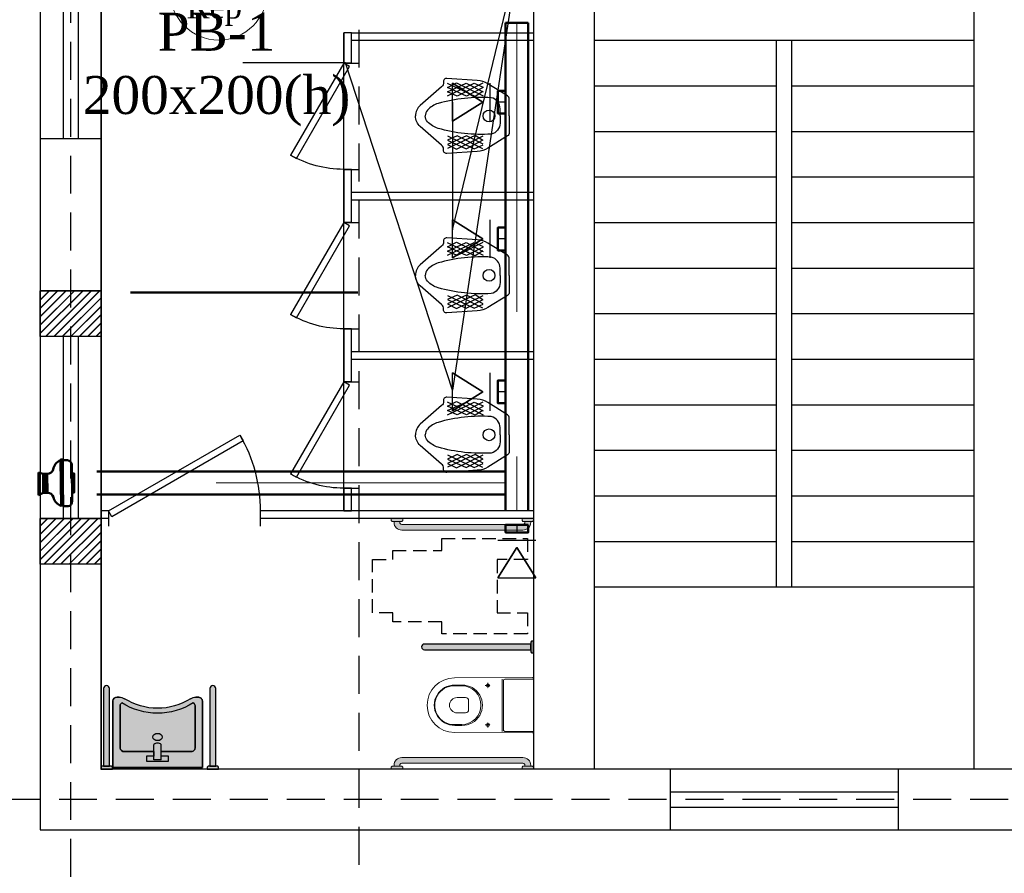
# Model space of a CAD drawing. Header units: inches. Extents: x 8001 to 766003, y -84601 to 563258.
# Tile 14 of 169: x 195053 to 201536, y 79723 to 85345. Entities that reach past the tile are written whole.
import ezdxf
from ezdxf import colors
from ezdxf.entities.mleader import LeaderData, LeaderLine
from ezdxf.math import Vec2, Vec3

# ---------------------------------------------------------------- set-up
doc = ezdxf.new("R2010")
doc.units = ezdxf.units.IN
doc.header["$MEASUREMENT"] = 0
for name, pattern in [('( Hidden )', [0.375, 0.25, -0.125]), ('ACAD_ISO04W100', [30, 24, -3, 0, -3]), ('HIDDEN', [9.524999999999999, 6.35, -3.175]), ('One Roomed$0$CENTER2', [1.125, 0.75, -0.125, 0.125, -0.125]), ('штриховая', [19.049999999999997, 12.7, -6.349999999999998])]:
    doc.linetypes.add(name, pattern=pattern)
for name, color, linetype, lineweight in [('.', 7, 'Continuous', 15), ('_0', 7, 'Continuous', 15), ('Text 1', 172, 'Continuous', 25), ('раз.вну', 250, 'Continuous', 20), ('Сантехника', 5, 'Continuous', 13), ('СТЕНЫ', 7, 'Continuous', 40)]:
    doc.layers.add(name, color=color, linetype=linetype, lineweight=lineweight)
doc.layers.add('Oborudovan', color=7, linetype='Continuous', lineweight=50, true_color=0x73109e)
doc.layers.add('Vozduhovod', color=7, linetype='Continuous', lineweight=50, true_color=0x168d87)
for name, color, linetype in [('SANTEH', 30, 'Continuous'), ('santex', 152, 'Continuous'), ('Аксонометрия', 7, 'Continuous'), ('Вытяжная', 5, 'Continuous'), ('Осевая линия', 7, 'ACAD_ISO04W100'), ('сан.техника', 146, 'Continuous')]:
    doc.layers.add(name, color=color, linetype=linetype)
doc.styles.add('TIEMS', font='times.ttf')
doc.styles.add('TIMES NEW', font='times.ttf')
pattern_1 = [(45, (0, 0), (-27.57716446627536, 27.57716446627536), []), (45, (2, 0), (-27.57716446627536, 27.57716446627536), [])]

# ---------------------------------------------------------------- blocks, each defined once
blk = doc.blocks.new('ggggggggggggggfffffggggg')
for p, q in [((3068772.464016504, 634647.3471753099), (3068772.464016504, 634247.3471753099)), ((3070272.464016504, 634647.3471753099), (3070272.464016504, 634247.3471753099))]:
    blk.add_line(p, q)
at = {"color": 5}
for p, q in [((3068772.464016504, 634497.3471753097), (3070272.464016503, 634497.3471753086)), ((3068772.464016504, 634497.3471753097), (3070272.464016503, 634497.3471753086)), ((3068772.464016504, 634397.3471753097), (3070272.464016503, 634397.3471753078)), ((3068772.464016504, 634397.3471753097), (3070272.464016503, 634397.3471753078))]:
    blk.add_line(p, q, dxfattribs=at)
blk = doc.blocks.new('ffffffffffffffffdddddfffx')
at = {"layer": '.'}
h = blk.add_hatch(dxfattribs=at)
h.set_pattern_fill('JIS_LC_8', color=32, scale=5)
h.set_pattern_definition(pattern_1)
h.paths.add_polyline_path([(2132516.529162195, 2055206.57200169), (2132916.529162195, 2055206.57200169), (2132916.529162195, 2054906.57200169), (2132516.529162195, 2054906.57200169)])
h = blk.add_hatch(dxfattribs=at)
h.set_pattern_fill('JIS_LC_8', color=32, scale=5)
h.set_pattern_definition(pattern_1)
h.paths.add_polyline_path([(2132516.529162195, 2053706.57200169), (2132916.529162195, 2053706.57200169), (2132916.529162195, 2053406.57200169), (2132516.529162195, 2053406.57200169)])
for p, q in [((2132916.529162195, 2055206.57200169), (2132516.529162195, 2055206.57200169)), ((2132916.529162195, 2054906.57200169), (2132516.529162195, 2054906.57200169)), ((2132916.529162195, 2053706.57200169), (2132516.529162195, 2053706.57200169)), ((2132916.529162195, 2053406.57200169), (2132516.529162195, 2053406.57200169))]:
    blk.add_line(p, q)
at = {"color": 5}
for p, q in [((2132666.529162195, 2054906.57200169), (2132666.529162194, 2053706.57200169)), ((2132766.529162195, 2054906.57200169), (2132766.529162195, 2053706.57200169))]:
    blk.add_line(p, q, dxfattribs=at)
at = {"color": 0}
for points in [[(2132516.529162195, 2055206.57200169), (2132916.529162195, 2055206.57200169), (2132916.529162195, 2054906.57200169), (2132516.529162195, 2054906.57200169)], [(2132516.529162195, 2053706.57200169), (2132916.529162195, 2053706.57200169), (2132916.529162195, 2053406.57200169), (2132516.529162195, 2053406.57200169)]]:
    blk.add_lwpolyline(points, close=True, dxfattribs=at)
blk = doc.blocks.new('*U297')
at = {"color": 5}
for p, q in [((0, 0), (-1.434995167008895e-16, -3.999999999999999)), ((28, 1.184237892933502e-16), (28, -3.999999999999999))]:
    blk.add_line(p, q, dxfattribs=at)
blk.add_lwpolyline([(-1.434995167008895e-16, -4.738375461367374e-16), (24.24871130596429, 14), (25.12371130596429, 12.48445554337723), (0.8749999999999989, -1.515544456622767)], close=True, dxfattribs=at)
blk.add_arc((0, 0), 28, 0, 29.99999999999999, dxfattribs=at)
blk = doc.blocks.new('*U298')
at = {"color": 5}
for p, q in [((0, 0), (-1.434995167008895e-16, -3.999999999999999)), ((28, 1.184237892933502e-16), (28, -3.999999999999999))]:
    blk.add_line(p, q, dxfattribs=at)
blk.add_lwpolyline([(-1.434995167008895e-16, -4.738375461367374e-16), (24.24871130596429, 14), (25.12371130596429, 12.48445554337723), (0.8749999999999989, -1.515544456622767)], close=True, dxfattribs=at)
blk.add_arc((0, 0), 28, 0, 29.99999999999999, dxfattribs=at)
blk = doc.blocks.new('*U299')
at = {"color": 5}
for p, q in [((0, 0), (0, -3.999999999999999)), ((-40, -5.921189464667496e-16), (-40, -4))]:
    blk.add_line(p, q, dxfattribs=at)
blk.add_lwpolyline([(0, -4.738375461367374e-16), (-34.64101615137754, 20), (-35.51601615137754, 18.48445554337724), (-0.875, -1.515544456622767)], close=True, dxfattribs=at)
blk.add_arc((0, 0), 40, 150, 180, dxfattribs=at)
blk = doc.blocks.new('fghgf')
at = {"layer": 'сан.техника', "color": 0, "lineweight": 25}
for p, q in [((1052278.910882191, -1094001.955807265), (1052102.939203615, -1094088.496655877)), ((1052162.102095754, -1094004.992324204), (1052102.939203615, -1094030.802756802)), ((1052216.713999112, -1094004.992324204), (1052102.939203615, -1094062.686231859)), ((1052102.939203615, -1094033.839273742), (1052213.680003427, -1094090.014918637)), ((1052105.9731993, -1094004.992324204), (1052275.876891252, -1094090.014918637)), ((1052157.551106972, -1094091.533181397), (1052339.590772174, -1094006.510586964)), ((1052338.073774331, -1094088.496655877), (1052162.102095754, -1094004.992324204)), ((1052213.680003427, -1094090.014918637), (1052338.073774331, -1094032.321019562)), ((1052338.073774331, -1094061.1679691), (1052216.713999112, -1094004.992324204)), ((1052339.590772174, -1094032.321019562), (1052278.910882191, -1094001.955807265)), ((1052105.9731993, -1094059.649706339), (1052157.551106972, -1094091.533181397)), ((1052275.876891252, -1094090.014918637), (1052338.073774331, -1094061.1679691)), ((1052102.939203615, -1094407.331397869), (1052213.680003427, -1094351.155752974)), ((1052278.910882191, -1094439.214864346), (1052102.939203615, -1094352.674015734)), ((1052105.9731993, -1094381.520965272), (1052157.551106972, -1094349.637490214)), ((1052105.9731993, -1094436.178347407), (1052275.876891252, -1094351.155752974)), ((1052157.551106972, -1094349.637490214), (1052339.590772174, -1094434.660084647)), ((1052338.073774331, -1094352.674015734), (1052162.102095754, -1094436.178347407)), ((1052213.680003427, -1094351.155752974), (1052338.073774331, -1094408.849652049)), ((1052275.876891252, -1094351.155752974), (1052338.073774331, -1094380.002702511)), ((1052216.713999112, -1094436.178347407), (1052102.939203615, -1094378.484439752)), ((1052162.102095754, -1094436.178347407), (1052102.939203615, -1094410.367914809)), ((1052338.073774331, -1094380.002702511), (1052216.713999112, -1094436.178347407)), ((1052339.590772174, -1094408.849652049), (1052278.910882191, -1094439.214864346))]:
    blk.add_line(p, q, dxfattribs=at)
for points in [[(1051931.518518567, -1094220.585335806), (1051931.518518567, -1094110.405764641, -0.2587507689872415), (1051943.664491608, -1094088.506745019), (1052072.599260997, -1094008.028849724, -0.1319240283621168), (1052142.38113329, -1093986.773196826), (1052342.624767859, -1093973.108849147, -0.4931859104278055), (1052365.37972601, -1093998.919281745, 0.3290875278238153), (1052379.032701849, -1094027.766231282), (1052518.596446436, -1094150.745343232, -0.2216688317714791), (1052549.133976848, -1094220.585335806, -0.08890636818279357)], [(1051992.198408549, -1094220.585335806), (1051992.198408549, -1094173.519250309, -0.3548112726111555), (1052051.361300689, -1094100.642740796, -0.08551412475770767), (1052400.270662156, -1094138.599258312, -0.1429113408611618), (1052470.05253445, -1094182.628818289, -0.1797639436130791), (1052484.70001678, -1094220.585335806, -0.4439485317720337)], [(1051931.518518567, -1094220.585335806), (1051931.518518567, -1094330.76490697, 0.2587507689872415), (1051943.664491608, -1094352.663926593), (1052072.599260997, -1094433.141821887, 0.1319240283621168), (1052142.38113329, -1094454.397474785), (1052342.624767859, -1094468.061822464, 0.4931859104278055), (1052365.37972601, -1094442.251389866, -0.3290875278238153), (1052379.032701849, -1094413.404440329), (1052518.596446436, -1094290.425328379, 0.2216688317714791), (1052549.133976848, -1094220.585335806, 0.08890636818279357)], [(1051992.198408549, -1094220.585335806), (1051992.198408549, -1094267.651421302, 0.3548112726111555), (1052051.361300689, -1094340.527930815, 0.08551412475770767), (1052400.270662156, -1094302.571413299, 0.1429113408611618), (1052470.05253445, -1094258.541853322, 0.1797639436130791), (1052484.70001678, -1094220.585335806, 0.4439485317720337)]]:
    blk.add_lwpolyline(points, format="xyb", dxfattribs=at)
blk.add_circle((1052065.014276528, -1094220.585335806), 39.03259394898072, dxfattribs=at)
blk = doc.blocks.new('21')
at = {"layer": '.', "lineweight": 30, "transparency": 33554687}
h = blk.add_hatch(color=1, dxfattribs=at)
h.dxf.hatch_style = 1
h.set_gradient(color1=(255, 255, 255), one_color=1, tint=1)
h.paths.add_polyline_path([(3499544.730136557, -1424689.234497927), (3499557.430136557, -1424689.234497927), (3499557.430136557, -1424613.034497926), (3499544.730136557, -1424613.034497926), (3499538.380136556, -1424619.384497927), (3499538.380136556, -1424682.884497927)])
edge = h.paths.add_edge_path()
edge.add_line((3499538.380136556, -1424670.181612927), (3499538.380136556, -1424632.087382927))
edge.add_line((3499538.380136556, -1424632.087382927), (3499026.380136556, -1424632.087382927))
edge.add_arc((3499026.380136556, -1424651.134497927), 19.04711499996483, 89.99999999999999, 270)
edge.add_line((3499026.380136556, -1424670.181612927), (3499538.380136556, -1424670.181612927))
blk.add_lwpolyline([(3499538.380136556, -1424670.181612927), (3499538.380136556, -1424632.087382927), (3499026.380136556, -1424632.087382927, 1), (3499026.380136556, -1424670.181612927)], format="xyb", close=True)
blk.add_lwpolyline([(3499544.730136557, -1424689.234497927), (3499557.430136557, -1424689.234497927), (3499557.430136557, -1424613.034497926), (3499544.730136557, -1424613.034497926), (3499538.380136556, -1424619.384497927), (3499538.380136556, -1424682.884497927)], close=True)
at = {"layer": '_0', "color": 0, "lineweight": 25}
for points in [[(3499026.380136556, -1424670.181612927), (3499538.380136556, -1424670.181612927), (3499538.380136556, -1424632.087382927), (3499026.380136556, -1424632.087382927)], [(3499557.430136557, -1424613.034497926), (3499544.730136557, -1424613.034497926), (3499538.380136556, -1424619.384497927), (3499538.380136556, -1424682.884497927), (3499544.730136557, -1424689.234497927), (3499557.430136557, -1424689.234497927)], [(3499557.430136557, -1424613.034497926), (3499557.430136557, -1424689.234497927)]]:
    blk.add_lwpolyline(points, dxfattribs=at)
blk.add_lwpolyline([(3499538.380136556, -1424632.087382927), (3499538.380136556, -1424670.181612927)], close=True, dxfattribs=at)
blk.add_arc((3499026.380136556, -1424651.134497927), 19.04711499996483, 90, 270, dxfattribs=at)
blk = doc.blocks.new('Rac7')
at = {"layer": '.', "lineweight": 30, "transparency": 33554687}
h = blk.add_hatch(color=1, dxfattribs=at)
h.dxf.hatch_style = 1
h.set_gradient(color1=(255, 255, 255), one_color=1, tint=1)
edge = h.paths.add_edge_path()
edge.add_line((-38988.30350479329, -23808.42117611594), (-38999.94733869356, -23808.42117611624))
edge.add_arc((-38999.94733869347, -23868.42117611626), 60.00000000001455, 90.00000000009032, 122.2280471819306)
edge.add_arc((-39230.96035782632, -23501.9766628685), 373.1842521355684, 237.7719528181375, 302.22804718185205, ccw=False)
edge.add_arc((-39461.97337695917, -23868.42117611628), 60.00000000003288, 57.77195281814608, 89.99999999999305)
edge.add_line((-39461.97337695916, -23808.42117611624), (-39473.61721086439, -23808.42117611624))
edge.add_ellipse((-39473.61721085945, -23829.60549407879), major_axis=(-26.96185922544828, -9.842192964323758e-12), ratio=0.7857142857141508, start_angle=269.9999999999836, end_angle=359.9999999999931)
edge.add_line((-39500.5790700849, -23829.60549407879), (-39500.5790700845, -24232.10769044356))
edge.add_line((-39500.5790700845, -24232.10769044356), (-38961.34164556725, -24232.10769044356))
edge.add_line((-38961.34164556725, -24232.10769044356), (-38961.34164556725, -23829.60549408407))
edge.add_ellipse((-38988.30350479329, -23829.60549407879), major_axis=(-26.96185922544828, -9.842192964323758e-12), ratio=0.7857142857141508, start_angle=179.9999999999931, end_angle=269.9999999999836)
at = {"lineweight": 25}
for p, q in [((-39461.97337695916, -23808.42117611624), (-39473.61721086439, -23808.42117611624)), ((-39473.61721085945, -23808.42117611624), (-39461.97337695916, -23808.42117611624)), ((-38988.30350479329, -23808.42117611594), (-38999.94733869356, -23808.42117611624)), ((-38999.94733869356, -23808.42117611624), (-38988.30350479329, -23808.42117611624)), ((-39500.5790700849, -23829.60549407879), (-39500.5790700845, -24232.10769044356)), ((-39500.5790700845, -24232.10769044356), (-39500.5790700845, -23829.60549407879)), ((-39456.5234781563, -24114.9241397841), (-39456.52347815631, -23859.14371952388)), ((-39456.5234781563, -23859.14371952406), (-39456.5234781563, -24114.924139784)), ((-39005.3972374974, -23859.14371952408), (-39005.39723749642, -24114.92413978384)), ((-39005.39723749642, -24114.92413978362), (-39005.3972374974, -23859.14371952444)), ((-38961.34164556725, -24232.10769044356), (-38961.34164556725, -23829.60549408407)), ((-38961.34164556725, -23829.60549407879), (-38961.34164556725, -24232.10769044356)), ((-39252.52984520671, -24185.89597805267), (-39252.52984520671, -24093.57448542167)), ((-39209.39087044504, -24185.89597805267), (-39209.39087044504, -24093.57448542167)), ((-39252.52984520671, -24136.10845774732), (-39429.56161893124, -24136.10845774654)), ((-39429.56161893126, -24136.10845774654), (-39252.52984520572, -24136.10845774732)), ((-39297.04374571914, -24193.54828215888), (-39297.04374571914, -24164.01005671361)), ((-39297.04374571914, -24164.01005671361), (-39252.52984520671, -24164.01005671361)), ((-39297.04374571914, -24164.01005671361), (-39252.52984520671, -24164.01005671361)), ((-39297.04374571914, -24193.54828215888), (-39297.04374571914, -24164.01005671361)), ((-39252.52984520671, -24164.01005671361), (-39252.52984520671, -24136.10845774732)), ((-39032.35909672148, -24136.10845774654), (-39209.39087044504, -24136.10845774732)), ((-39209.39087044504, -24136.10845774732), (-39209.39087044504, -24164.01005671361)), ((-39209.39087044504, -24136.10845774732), (-39032.35909672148, -24136.10845774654)), ((-39209.39087044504, -24164.01005671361), (-39164.87696993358, -24164.01005671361)), ((-39209.39087044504, -24164.01005671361), (-39164.87696993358, -24164.01005671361)), ((-39164.87696993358, -24164.01005671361), (-39164.87696993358, -24193.54828215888)), ((-39164.87696993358, -24164.01005671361), (-39164.87696993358, -24193.54828215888)), ((-39500.5790700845, -24232.10769044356), (-38961.34164556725, -24232.10769044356)), ((-38961.34164556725, -24232.10769044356), (-39500.5790700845, -24232.10769044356)), ((-39164.87696993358, -24193.54828215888), (-39297.04374571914, -24193.54828215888)), ((-39164.87696993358, -24193.54828215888), (-39297.04374571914, -24193.54828215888)), ((-39252.52984520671, -24185.89597805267), (-39209.39087044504, -24185.89597805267))]:
    blk.add_line(p, q, dxfattribs=at)
for centre, radius, start, end in [((-39461.97337695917, -23868.42117611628), 60.00000000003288, 57.77195281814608, 89.99999999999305), ((-39461.97337695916, -23868.42117611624), 60, 57.77195281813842, 90), ((-39230.96035782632, -23501.9766628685), 373.1842521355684, 237.7719528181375, 302.228047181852), ((-39230.96035782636, -23501.97666286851), 373.1842521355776, 237.7719528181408, 302.2280471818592), ((-38999.94733869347, -23868.42117611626), 60.00000000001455, 90.00000000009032, 122.2280471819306), ((-38999.94733869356, -23868.42117611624), 60, 90, 122.2280471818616), ((-39230.96035782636, -23501.97666286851), 402.7224775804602, 237.7087416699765, 302.2912583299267), ((-39230.96035782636, -23501.97666286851), 402.7224775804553, 237.708741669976, 302.2912583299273)]:
    blk.add_arc(centre, radius, start, end, dxfattribs=at)
for centre, major_axis, ratio, start_param, end_param in [((-39473.61721085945, -23829.60549407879), (-26.96185922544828, -9.842192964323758e-12), 0.7857142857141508, 4.712388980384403, 6.283185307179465), ((-38988.30350479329, -23829.60549407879), (-26.96185922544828, -9.842192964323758e-12), 0.7857142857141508, 3.141592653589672, 4.712388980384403), ((-39429.56161893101, -23859.14371952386), (-26.96185922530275, -1.743337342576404e-11), 0.7857142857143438, 5.37293991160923, 6.28318530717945), ((-39032.359096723, -23859.14371952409), (-26.9618592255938, -1.341028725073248e-11), 0.7857142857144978, 3.141592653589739, 4.051838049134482), ((-39429.56161893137, -24114.9241397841), (-26.96185922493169, -8.477217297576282e-12), 0.7857142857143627, 6.283185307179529, 7.853981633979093), ((-39032.3590967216, -24114.9241397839), (-26.96185922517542, 4.088171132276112e-12), 0.7857142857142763, 7.85398163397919, 9.424777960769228)]:
    blk.add_ellipse(centre, major_axis=major_axis, ratio=ratio, start_param=start_param, end_param=end_param, dxfattribs=at)
at = {"lineweight": 25, "extrusion": (0, 0, -1)}
for centre, major_axis, ratio, start_param, end_param in [((-39473.61721085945, -23829.60549407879), (-26.96185922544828, -9.842192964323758e-12), 0.7857142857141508, 1.211384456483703e-13, 1.570796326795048), ((-38988.30350479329, -23829.60549407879), (-26.96185922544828, -9.842192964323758e-12), 0.7857142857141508, 1.570796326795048, 3.141592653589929), ((-39429.56161893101, -23859.14371952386), (-26.96185922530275, -1.743337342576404e-11), 0.7857142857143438, 1.360184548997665e-13, 0.9102453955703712), ((-39032.359096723, -23859.14371952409), (-26.9618592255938, -1.341028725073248e-11), 0.7857142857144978, 2.231347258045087, 3.141592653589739), ((-39231.00426818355, -24048.02331776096), (27.85480897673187, -3.253154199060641e-13), 0.7857142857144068, -3.141592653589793, 3.141592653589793), ((-39429.56161893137, -24114.9241397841), (-26.96185922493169, -8.477217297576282e-12), 0.7857142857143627, -1.570796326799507, 5.670513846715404e-14), ((-39230.96035782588, -24104.03082472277), (-25.34457466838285, -1.224571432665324e-11), 0.7857142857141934, 0.5528155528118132, 2.588777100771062), ((-39032.3590967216, -24114.9241397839), (-26.96185922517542, 4.088171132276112e-12), 0.7857142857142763, -3.141592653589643, -1.570796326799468)]:
    blk.add_ellipse(centre, major_axis=major_axis, ratio=ratio, start_param=start_param, end_param=end_param, dxfattribs=at)
blk.add_ellipse((-39231.00426818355, -24048.02331776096), major_axis=(-27.85480897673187, 3.253154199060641e-13), ratio=0.7857142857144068, dxfattribs=at)
blk = doc.blocks.new('One Roomed$0$KP3.00$0$$0$A$C3973421A')
at = {"color": 0, "lineweight": 20}
for p, q in [((187.5028896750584, 172.6299999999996), (0, 172.6300000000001)), ((197.5028896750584, 162.63), (197.5028896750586, -162.63)), ((205.6090406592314, 172.63), (205.6090406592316, -172.63)), ((470.4520744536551, 132.6300000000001), (518.0000000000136, 132.6300000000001)), ((470.4520744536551, 127.63), (520.0000000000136, 127.63)), ((426.7985122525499, 30.00000000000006), (426.7985122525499, -29.99999999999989)), ((446.7985122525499, 50.00000000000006), (502.9461693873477, 50.00000000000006)), ((446.7985122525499, -49.99999999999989), (502.9461693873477, -49.99999999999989)), ((470.4520744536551, -127.63), (520.0000000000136, -127.63)), ((187.5028896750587, -172.63), (0, -172.63)), ((470.4520744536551, -132.63), (518.0000000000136, -132.63))]:
    blk.add_line(p, q, dxfattribs=at)
at = {"color": 0, "linetype": 'One Roomed$0$CENTER2', "lineweight": 20, "ltscale": 30}
for p, q in [((317, 130), (283, 130)), ((300, 147), (300, 113)), ((300, -147), (300, -113)), ((317, -130), (283, -130))]:
    blk.add_line(p, q, dxfattribs=at)
at = {"color": 0, "lineweight": 20}
blk.add_lwpolyline([(0, 175.5672209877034, -0.4158598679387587), (7.039322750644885, 182.5671105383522), (520.0000000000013, 180, -1), (520.0000000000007, -180), (7.039322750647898, -182.5671105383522, -0.4158598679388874), (0, -175.5672209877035)], format="xyb", close=True, dxfattribs=at)
for centre in [(300, 130), (300, -130)]:
    blk.add_circle(centre, 10, dxfattribs=at)
for centre, radius, start, end in [((187.5028896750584, 162.63), 10, 6.999999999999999e-15, 90), ((468.1028777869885, 1.137e-13), 132.6508033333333, 88.98525988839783, 271.0147401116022), ((520.3491966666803, 1.137e-13), 132.6508033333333, 268.9852598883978, 91.01474011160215), ((473.1097420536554, 1.137e-13), 127.6576676, 91.19291023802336, 268.8070897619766), ((522.3483965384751, 1.137e-13), 127.6516034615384, 268.9458745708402, 91.05412542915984), ((446.7985122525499, 30.00000000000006), 20, 90, 180), ((502.9461693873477, 1.137e-13), 50, 6.999999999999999e-15, 90), ((502.9461693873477, 0), 50, 270, 6.999999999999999e-15), ((446.7985122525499, -29.99999999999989), 20, 180, 270), ((187.5028896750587, -162.63), 10, 270, 6.999999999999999e-15)]:
    blk.add_arc(centre, radius, start, end, dxfattribs=at)
blk = doc.blocks.new('s55')
at = {"layer": '.', "lineweight": 30}
h = blk.add_hatch(color=1, dxfattribs=at)
h.dxf.hatch_style = 1
h.set_gradient(color1=(255, 255, 255), one_color=1, tint=1)
edge = h.paths.add_edge_path()
edge.add_line((868.149999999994, 76.19999999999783), (69.84999999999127, 76.19999999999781))
edge.add_arc((69.84999999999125, 25.39999999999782), 50.8, 90.00000000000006, 180)
edge.add_line((19.04999999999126, 25.39999999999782), (19.04999999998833, 19.04999999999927))
edge.add_line((19.04999999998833, 19.04999999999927), (57.14999999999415, 19.04999999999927))
edge.add_line((57.14999999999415, 19.04999999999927), (57.14999999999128, 25.39999999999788))
edge.add_arc((69.84999999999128, 25.39999999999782), 12.7, 89.99999999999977, 179.9999999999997, ccw=False)
edge.add_line((69.84999999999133, 38.09999999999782), (868.1499999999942, 38.09999999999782))
edge.add_arc((868.1499999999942, 25.3999999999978), 12.70000000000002, 0, 90, ccw=False)
edge.add_line((880.8499999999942, 25.3999999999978), (880.8499999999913, 19.04999999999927))
edge.add_line((880.8499999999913, 19.04999999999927), (918.9499999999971, 19.04999999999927))
edge.add_line((918.9499999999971, 19.04999999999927), (918.9499999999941, 25.40000000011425))
edge.add_arc((868.1499999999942, 25.39999999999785), 50.79999999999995, 1.312852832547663e-10, 90.00000000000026)
h.paths.add_polyline_path([(76.19999999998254, 12.70000000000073), (69.84999999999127, 19.04999999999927), (6.349999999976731, 19.04999999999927), (0, 12.70000000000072), (0, 0), (76.19999999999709, 0)])
h.paths.add_polyline_path([(937.9999999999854, 12.70000000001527), (931.6499999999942, 19.04999999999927), (868.1499999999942, 19.04999999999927), (861.7999999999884, 12.70000000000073), (861.7999999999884, 0), (938, 0)])
blk.add_lwpolyline([(868.149999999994, 76.19999999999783), (69.84999999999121, 76.19999999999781, 0.4142135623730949), (19.04999999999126, 25.39999999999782), (19.04999999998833, 19.04999999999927), (57.14999999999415, 19.04999999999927), (57.14999999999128, 25.39999999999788, -0.4142135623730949), (69.84999999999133, 38.09999999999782), (868.1499999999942, 38.09999999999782, -0.4142135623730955), (880.8499999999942, 25.3999999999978), (880.8499999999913, 19.04999999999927), (918.9499999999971, 19.04999999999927), (918.9499999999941, 25.40000000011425, 0.414213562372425)], format="xyb", close=True)
for points in [[(76.19999999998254, 12.70000000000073), (69.84999999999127, 19.04999999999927), (6.349999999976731, 19.04999999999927), (0, 12.70000000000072), (0, 0), (76.19999999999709, 0)], [(937.9999999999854, 12.70000000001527), (931.6499999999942, 19.04999999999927), (868.1499999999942, 19.04999999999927), (861.7999999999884, 12.70000000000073), (861.7999999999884, 0), (938, 0)]]:
    blk.add_lwpolyline(points, close=True)
at = {"layer": 'SANTEH', "lineweight": 20, "ltscale": 5}
for p, q in [((69.84999999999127, 76.19999999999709), (868.1499999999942, 76.20000000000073)), ((6.349999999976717, 19.04999999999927), (0, 12.70000000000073)), ((0, 0), (0, 12.70000000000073)), ((6.349999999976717, 19.04999999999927), (69.84999999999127, 19.04999999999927)), ((19.04999999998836, 19.04999999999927), (19.04999999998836, 25.39999999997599)), ((57.14999999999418, 25.3999999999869), (57.14999999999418, 19.04999999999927)), ((868.1499999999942, 38.09999999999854), (69.84999999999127, 38.10000000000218)), ((69.84999999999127, 19.04999999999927), (76.19999999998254, 12.70000000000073)), ((76.19999999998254, 12.70000000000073), (76.19999999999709, 0)), ((868.1499999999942, 19.04999999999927), (861.7999999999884, 12.70000000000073)), ((861.7999999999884, 0), (861.7999999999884, 12.70000000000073)), ((868.1499999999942, 19.04999999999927), (931.6499999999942, 19.04999999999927)), ((880.8499999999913, 19.04999999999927), (880.8499999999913, 25.40000000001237)), ((918.9499999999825, 25.40000000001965), (918.9499999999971, 19.04999999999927)), ((931.6499999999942, 19.04999999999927), (938, 12.70000000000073)), ((937.9999999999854, 12.70000000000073), (938, 0))]:
    blk.add_line(p, q, dxfattribs=at)
for points in [[(0, 0), (76.19999999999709, 0)], [(861.7999999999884, 0), (938, 0)]]:
    blk.add_lwpolyline(points, dxfattribs=at)
for centre, radius, start, end in [((69.84999999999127, 25.39999999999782), 50.8, 90, 180), ((868.1499999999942, 25.39999999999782), 50.8, 0, 90), ((69.84999999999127, 25.39999999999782), 12.7, 90, 180), ((868.1499999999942, 25.39999999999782), 12.7, 0, 90)]:
    blk.add_arc(centre, radius, start, end, dxfattribs=at)
blk = doc.blocks.new('dccc')
at = {"layer": '.', "lineweight": 30}
h = blk.add_hatch(color=1, dxfattribs=at)
h.dxf.hatch_style = 1
h.set_gradient(color1=(255, 255, 255), one_color=1, tint=1)
h.paths.add_polyline_path([(3499366.175401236, -1424531.293487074), (3499366.175401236, -1424518.593487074), (3499289.975401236, -1424518.593487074), (3499289.975401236, -1424531.293487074), (3499296.325401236, -1424537.643487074), (3499359.825401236, -1424537.643487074)])
edge = h.paths.add_edge_path()
edge.add_line((3499347.122516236, -1424537.643487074), (3499309.028286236, -1424537.643487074))
edge.add_line((3499309.028286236, -1424537.643487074), (3499309.028286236, -1425237.643487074))
edge.add_arc((3499328.075401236, -1425237.643487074), 19.04711499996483, 180, 360)
edge.add_line((3499347.122516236, -1425237.643487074), (3499347.122516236, -1424537.643487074))
blk.add_lwpolyline([(3499366.175401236, -1424531.293487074), (3499366.175401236, -1424518.593487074), (3499289.975401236, -1424518.593487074), (3499289.975401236, -1424531.293487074), (3499296.325401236, -1424537.643487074), (3499359.825401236, -1424537.643487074)], close=True)
blk.add_lwpolyline([(3499347.122516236, -1424537.643487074), (3499309.028286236, -1424537.643487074), (3499309.028286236, -1425237.643487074, 1), (3499347.122516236, -1425237.643487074)], format="xyb", close=True)
at = {"layer": '_0', "color": 0, "lineweight": 25}
for points in [[(3499289.975401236, -1424518.593487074), (3499289.975401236, -1424531.293487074), (3499296.325401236, -1424537.643487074), (3499359.825401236, -1424537.643487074), (3499366.175401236, -1424531.293487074), (3499366.175401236, -1424518.593487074)], [(3499289.975401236, -1424518.593487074), (3499366.175401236, -1424518.593487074)], [(3499347.122516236, -1425237.643487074), (3499347.122516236, -1424537.643487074), (3499309.028286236, -1424537.643487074), (3499309.028286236, -1425237.643487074)]]:
    blk.add_lwpolyline(points, dxfattribs=at)
blk.add_lwpolyline([(3499309.028286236, -1424537.643487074), (3499347.122516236, -1424537.643487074)], close=True, dxfattribs=at)
blk.add_arc((3499328.075401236, -1425237.643487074), 19.04711499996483, 180, 0, dxfattribs=at)
blk = doc.blocks.new('fhgsg')
at = {"color": 1, "linetype": '( Hidden )', "ltscale": 1000}
for p, q in [((173279.5553978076, 162186.5084725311), (173279.5553978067, 111324.090415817)), ((175179.5553978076, 152516.5084725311), (175179.5553978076, 111324.090415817)), ((227829.5553978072, 117446.5084725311), (169789.1042655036, 117446.5084725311))]:
    blk.add_line(p, q, dxfattribs=at)
for p, q in [((173081.1022611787, 126916.5084725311), (173081.1022611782, 117246.5084725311)), ((173481.1022611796, 126516.5084725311), (173481.1022611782, 117646.5084725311)), ((176329.5553978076, 124146.5084725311), (176329.5553978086, 117646.5084725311)), ((176729.5553978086, 124146.5084725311), (176729.5553978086, 117646.5084725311)), ((179229.1022611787, 124146.5084725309), (179229.1022611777, 117646.5084725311)), ((176729.555397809, 122446.5084725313), (179229.5553978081, 122446.5084725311)), ((177929.5553978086, 118846.5084725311), (177929.5553978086, 122446.5084725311)), ((178029.5553978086, 118846.5084725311), (178029.5553978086, 122446.5084725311)), ((176729.555397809, 122146.5084725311), (177929.555397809, 122146.5084725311)), ((178029.555397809, 122146.5084725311), (179229.5553978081, 122146.5084725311)), ((176729.555397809, 121846.5084725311), (177929.555397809, 121846.5084725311)), ((178029.555397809, 121846.5084725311), (179229.5553978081, 121846.5084725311)), ((173481.1022611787, 121796.5084725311), (173081.1022611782, 121796.5084725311)), ((176729.555397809, 121546.5084725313), (177929.555397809, 121546.5084725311)), ((178029.555397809, 121546.5084725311), (179229.5553978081, 121546.5084725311)), ((176729.555397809, 121246.5084725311), (177929.555397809, 121246.5084725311)), ((178029.555397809, 121246.5084725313), (179229.5553978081, 121246.5084725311)), ((176729.555397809, 120946.5084725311), (177929.555397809, 120946.5084725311)), ((178029.555397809, 120946.5084725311), (179229.5553978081, 120946.5084725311)), ((176729.555397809, 120646.5084725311), (177929.555397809, 120646.5084725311)), ((178029.555397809, 120646.5084725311), (179229.5553978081, 120646.5084725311)), ((176729.555397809, 120346.5084725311), (177929.555397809, 120346.5084725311)), ((178029.555397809, 120346.5084725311), (179229.5553978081, 120346.5084725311)), ((176729.555397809, 120046.5084725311), (177929.555397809, 120046.5084725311)), ((178029.555397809, 120046.5084725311), (179229.5553978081, 120046.5084725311)), ((176729.555397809, 119746.5084725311), (177929.555397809, 119746.5084725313)), ((178029.555397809, 119746.5084725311), (179229.5553978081, 119746.5084725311)), ((176729.555397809, 119446.5084725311), (177929.555397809, 119446.5084725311)), ((178029.555397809, 119446.5084725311), (179229.5553978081, 119446.5084725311)), ((176729.555397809, 119146.5084725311), (177929.555397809, 119146.5084725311)), ((178029.555397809, 119146.5084725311), (179229.5553978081, 119146.5084725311)), ((176729.555397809, 118846.5084725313), (179229.5553978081, 118846.5084725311)), ((176329.5553978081, 117646.5084725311), (173481.1022611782, 117646.5084725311)), ((179679.1022611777, 117646.5084725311), (176729.5553978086, 117646.5084725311)), ((173081.1022611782, 117246.5084725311), (222029.5553978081, 117246.5084725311))]:
    blk.add_line(p, q)
at = {"color": 5}
for p, q in [((173231.1022611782, 122996.5084725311), (173231.1022611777, 121796.5084725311)), ((173331.1022611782, 122996.5084725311), (173331.1022611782, 121796.5084725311))]:
    blk.add_line(p, q, dxfattribs=at)
at = {"color": 0}
blk.add_lwpolyline([(173481.1022611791, 123896.5084725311), (176329.5553978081, 123896.5084725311), (176329.5553978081, 117646.5084725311), (173481.1022611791, 117646.5084725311)], close=True, dxfattribs=at)
at = {"color": 5}
for points in [[(175129.5553978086, 122296.5084725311), (175129.5553978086, 122496.5084725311), (175079.5553978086, 122496.5084725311), (175079.5553978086, 122296.5084725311)], [(175079.5553978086, 119346.5084725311), (175079.5553978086, 122496.5084725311)], [(175129.5553978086, 122496.5084725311), (175129.5553978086, 122496.5084725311), (176329.5553978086, 122496.5084725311)], [(175129.5553978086, 122446.5084725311), (175129.5553978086, 122446.5084725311), (175129.5553978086, 122446.5084725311), (176329.5553978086, 122446.5084725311)], [(175129.5553978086, 122296.5084725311), (175079.5553978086, 122296.5084725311)], [(175079.5553978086, 121596.5084725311), (175079.5553978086, 121246.5084725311)], [(175129.5553978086, 121596.5084725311), (175079.5553978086, 121596.5084725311)], [(175129.5553978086, 121246.5084725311), (175129.5553978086, 121596.5084725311)], [(175129.5553978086, 121446.5084725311), (175129.5553978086, 121446.5084725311), (176329.5553978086, 121446.5084725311)], [(175129.5553978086, 121446.5084725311), (175129.5553978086, 121446.5084725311), (176329.5553978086, 121446.5084725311)], [(175129.5553978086, 121396.5084725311), (175129.5553978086, 121396.5084725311), (175129.5553978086, 121396.5084725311), (176329.5553978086, 121396.5084725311)], [(175129.5553978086, 121246.5084725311), (175079.5553978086, 121246.5084725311)], [(175079.5553978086, 120546.5084725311), (175079.5553978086, 120196.5084725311)], [(175129.5553978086, 120546.5084725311), (175079.5553978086, 120546.5084725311)], [(175129.5553978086, 120196.5084725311), (175129.5553978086, 120546.5084725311)], [(175129.5553978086, 120396.5084725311), (175129.5553978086, 120396.5084725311), (176329.5553978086, 120396.5084725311)], [(175129.5553978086, 120346.5084725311), (175129.5553978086, 120346.5084725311), (175129.5553978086, 120346.5084725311), (176329.5553978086, 120346.5084725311)], [(175129.5553978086, 120196.5084725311), (175079.5553978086, 120196.5084725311)], [(175079.5553978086, 119496.5084725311), (175079.5553978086, 119346.5084725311), (175129.5553978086, 119346.5084725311), (175129.5553978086, 119496.5084725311)], [(175129.5553978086, 119496.5084725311), (175079.5553978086, 119496.5084725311)], [(173529.5553978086, 119346.5084725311), (173479.5553978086, 119346.5084725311)], [(173529.5553978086, 119346.5084725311), (173479.5553978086, 119346.5084725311)], [(173529.5553978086, 119346.5084725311), (173529.5553978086, 119296.5084725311)], [(176329.5553978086, 119346.5084725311), (174529.5553978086, 119346.5084725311)], [(175079.5553978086, 119346.5084725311), (174529.5553978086, 119346.5084725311)], [(174529.5553978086, 119346.5084725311), (174529.5553978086, 119296.5084725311)], [(173529.5553978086, 119296.5084725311), (173479.5553978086, 119296.5084725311)], [(176329.5553978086, 119296.5084725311), (174529.5553978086, 119296.5084725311)]]:
    blk.add_lwpolyline(points, dxfattribs=at)
at = {"linetype": 'штриховая', "ltscale": 7}
blk.add_lwpolyline([(175269.0352083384, 119026.3337483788), (175402.3390964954, 119026.3337483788), (175402.3390964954, 119086.0361242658), (175725.3274802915, 119086.0361242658), (175725.3274802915, 119165.6180757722), (176289.0352083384, 119165.6180757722), (176289.0352083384, 119026.3337483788), (176089.0352083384, 119026.3337483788), (176089.0352083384, 118676.3337483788), (176289.0352083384, 118676.3337483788), (176289.0352083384, 118537.0494209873), (175725.3274802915, 118537.0494209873), (175725.3274802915, 118616.6313724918), (175402.3390964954, 118616.6313724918), (175402.3390964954, 118676.3337483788), (175269.0352083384, 118676.3337483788)], close=True, dxfattribs=at)
blk.add_lwpolyline([(176729.5553978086, 117646.5084725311), (176329.5553978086, 117646.5084725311)])
at = {"layer": 'СТЕНЫ', "color": 0, "linetype": 'ByBlock', "lineweight": 0, "ltscale": 100}
blk.add_circle((174255.8047258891, 122768.2355456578), 320, dxfattribs=at)
at = {"xscale": -25.00000000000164, "yscale": 25.00000000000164, "zscale": 25.00000000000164, "rotation": 90.00000000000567}
for name, p in [('*U297', (175079.5553978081, 122296.5084725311)), ('*U297', (175079.5553978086, 121246.5084725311)), ('*U298', (175079.5553978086, 120196.5084725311))]:
    blk.add_blockref(name, p, dxfattribs=at)
at = {"color": 0}
blk.add_blockref('ffffffffffffffffdddddfffx', (-1959435.426901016, -1934410.063529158), dxfattribs=at)
at = {"xscale": -25.00000000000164, "yscale": 25.00000000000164, "zscale": 25.00000000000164}
blk.add_blockref('*U299', (173529.5553978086, 119346.5084725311), dxfattribs=at)
at = {"color": 1, "lineweight": 30, "rotation": 270}
for name, p in [('dccc', (1600848.245406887, 3617779.336758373)), ('21', (1598168.789895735, 3617203.938609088)), ('21', (1598868.789895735, 3617203.938609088))]:
    blk.add_blockref(name, p, dxfattribs=at)
blk.add_blockref('ggggggggggggggfffffggggg', (-2891542.908618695, -517000.8387027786))
at = {"layer": 'santex', "color": 0, "lineweight": 5, "xscale": -1, "rotation": 8.02013619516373e-05}
blk.add_blockref('One Roomed$0$KP3.00$0$$0$A$C3973421A', (176328.6910756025, 118067.2876631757), dxfattribs=at)
at = {"layer": 'раз.вну', "color": 0, "lineweight": 25, "rotation": 180}
for p in [(1228101.441886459, -972272.2572011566), (1228101.441886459, -973322.2572011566), (1228101.441886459, -974372.2572011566)]:
    blk.add_blockref('fghgf', p, dxfattribs=at)
at = {"layer": 'Сантехника', "color": 0, "lineweight": -2, "rotation": 180}
blk.add_blockref('s55', (176329.5553978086, 119296.5084725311), dxfattribs=at)
at = {"layer": 'Сантехника', "color": 0, "lineweight": -2, "xscale": -1.094137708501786, "yscale": 1.094137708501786, "zscale": 1.094137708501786}
blk.add_blockref('Rac7', (130929.5352145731, 144169.7712531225), dxfattribs=at)
at = {"layer": 'Сантехника', "color": 0, "lineweight": -2, "xscale": -1}
blk.add_blockref('s55', (176329.5553978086, 117646.5084725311), dxfattribs=at)
at = {"lineweight": 0, "ltscale": 100, "insert": (174226.7427889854, 122641.0737372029), "char_height": 150, "width": 1156.471053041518, "attachment_point": 5, "style": 'TIEMS'}
blk.add_mtext('\\A1;Кер', dxfattribs=at)
blk = doc.blocks.new('*U272')
at = {"color": 0, "linetype": 'ByBlock', "lineweight": 50, "ltscale": 100}
blk.add_lwpolyline([(0, 75), (0, -75), (50, -75.00000000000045), (50, 74.99999999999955)], close=True, dxfattribs=at)
at = {"layer": 'Аксонометрия', "ltscale": 5}
blk.add_line((0, 0), (50, 0), dxfattribs=at)
at = {"layer": 'Осевая линия', "ltscale": 2}
blk.add_line((0, 0), (50, 0), dxfattribs=at)
blk = doc.blocks.new('*U273')
at = {"color": 0, "linetype": 'Continuous', "lineweight": -2}
for p, q in [((-125, 0), (125, 0)), ((-125, -250), (1.4210854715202e-14, -50)), ((1.4210854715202e-14, -50), (125, -250)), ((-125, -250), (125, -250))]:
    blk.add_line(p, q, dxfattribs=at)
at = {"layer": 'Аксонометрия'}
for p, q in [((-125, 0), (125, 0)), ((1.4210854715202e-14, -50), (-125, -250)), ((125, -250), (1.4210854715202e-14, -50)), ((-125, -250), (125, -250))]:
    blk.add_line(p, q, dxfattribs=at)
blk = doc.blocks.new('_None')

msp = doc.modelspace()

# ---------------------------------------------------------------- block references
at = {"color": 25}
msp.add_blockref('fhgsg', (22107.02911078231, -37236.89667664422), dxfattribs=at)

# ---------------------------------------------------------------- next in the draw order: linework, layer by layer
at = {"layer": 'Oborudovan'}
for p, q in [((195334.8396408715, 82447.93902879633), (195321.6848695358, 82447.80156663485)), ((195338.0726489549, 82138.54856418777), (195334.8396408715, 82447.93902879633)), ((195397.7967618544, 82170.50065454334), (195395.2480111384, 82414.13366374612)), ((195221.5229926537, 82354.74989054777), (195222.8333783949, 82229.34938338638)), ((195337.5209849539, 82193.71714828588), (195335.384431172, 82398.17978807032))]:
    msp.add_line(p, q, dxfattribs=at)
at = {"layer": 'Oborudovan', "ltscale": 10}
for p, q in [((195324.9178776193, 82138.4111020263), (195321.6848695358, 82447.80156663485)), ((195334.8783452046, 82444.23512477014), (195368.5631385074, 82444.5871175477)), ((195221.5229926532, 82354.74989054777), (195233.8588614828, 82354.87879550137)), ((195235.1692472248, 82229.47828833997), (195233.8588614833, 82354.87879550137)), ((195222.8333783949, 82229.34938338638), (195235.1692472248, 82229.47828833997)), ((195338.0536915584, 82140.36273773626), (195371.7384848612, 82140.7147305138))]:
    msp.add_line(p, q, dxfattribs=at)
at = {"layer": 'Oborudovan'}
for points in [[(195221.5229926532, 82354.74989054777), (195206.2857295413, 82354.59066717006), (195207.5937958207, 82229.4121264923), (195222.8333783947, 82229.34938338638)], [(195397.1557242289, 82231.5515228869), (195412.3929873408, 82231.71074626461), (195411.0872610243, 82356.66535858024), (195395.8499979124, 82356.50613520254)]]:
    msp.add_lwpolyline(points, dxfattribs=at)
for centre, radius, start, end in [((195348.109745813, 82372.90179070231), 75.64969338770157, 110.4110802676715, 171.6863164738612), ((195363.5774296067, 82413.30033309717), 31.68154312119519, 359.6678267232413, 80.94575402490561), ((195236.5988801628, 82392.42754995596), 37.64859444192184, 265.8263932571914, 346.8151773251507), ((195236.6172835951, 82189.43523548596), 40.06922623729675, 15.80071787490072, 92.07102682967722), ((195351.9263257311, 82216.42357316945), 78.41969622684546, 191.8308114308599, 249.8184309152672), ((195366.5720503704, 82171.52612703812), 31.24154607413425, 279.51876638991, 3.205699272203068)]:
    msp.add_arc(centre, radius, start, end, dxfattribs=at)
at = {"layer": 'Text 1', "linetype": 'HIDDEN', "lineweight": 5, "ltscale": 300}
for p, q in [((198326.7938519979, 85325.37358903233), (198326.7938519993, 82109.61179588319)), ((198251.7938519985, 82294.18805241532), (195560.1932608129, 82294.18805242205))]:
    msp.add_line(p, q, dxfattribs=at)
at = {"layer": 'Vozduhovod'}
for p, q in [((198251.7938519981, 82414.26019911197), (198251.793851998, 85325.37358903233)), ((198251.793851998, 85325.37358903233), (198401.793851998, 85325.37358903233)), ((198401.7938519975, 82109.61179588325), (198401.7938519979, 85325.37358903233)), ((198251.7938519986, 82109.61179588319), (198251.793851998, 84318.53216927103)), ((195781.7682419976, 83548.73688747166), (197279.6435692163, 83548.73688747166)), ((195177.0033010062, 82363.82379178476), (195177.0033010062, 82213.8319806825)), ((195206.2857295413, 82354.59066717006), (195177.0033010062, 82363.82379178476)), ((195184.4457317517, 82366.19956493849), (195184.4457317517, 82216.20775383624)), ((198251.7938519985, 82369.18805240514), (195560.1932608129, 82369.18805242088)), ((195207.5937958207, 82229.4121264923), (195177.0033010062, 82213.8319806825)), ((195560.1932608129, 82219.18805243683), (198251.7938519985, 82219.18805242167))]:
    msp.add_line(p, q, dxfattribs=at)

# ---------------------------------------------------------------- next in the draw order: block references
at = {"layer": 'Vozduhovod', "xscale": -1}
for p in [(198251.7938519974, 84802.5725854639), (198251.7938519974, 83901.21787869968), (198251.7938519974, 82894.37645893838)]:
    msp.add_blockref('*U272', p, dxfattribs=at)
at = {"layer": 'Vozduhovod', "rotation": 269.9999999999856}
msp.add_blockref('*U272', (198326.7938519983, 82018.41902619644), dxfattribs=at)
at = {"layer": 'Вытяжная', "linetype": 'Continuous', "lineweight": -2, "xscale": -1, "rotation": 270}
for p in [(198151.7938519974, 84802.5725854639), (198151.7938519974, 83901.21787869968), (198151.7938519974, 82894.37645893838)]:
    msp.add_blockref('*U273', p, dxfattribs=at)
at = {"layer": 'Вытяжная', "linetype": 'Continuous', "lineweight": -2}
msp.add_blockref('*U273', (198326.7938519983, 81918.41902619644), dxfattribs=at)

# ---------------------------------------------------------------- next in the draw order: leaders
at = {"layer": 'Text 1', "ltscale": 100}
ml = msp.add_multileader_mtext('Standard', dxfattribs=at)
ml.set_content('PB-1\\P200x200(h)', color=256, style='TIMES NEW')
ml.set_leader_properties(linetype='Continuous', lineweight=25)
ml.set_arrow_properties(name='NONE')
ml.build(insert=Vec2(0, 0))
ml.multileader.update_dxf_attribs({"has_dogleg": 0, "text_left_attachment_type": 6, "text_right_attachment_type": 6, "dogleg_length": 0.36, "arrow_head_size": 0.18})
ctx = ml.context
ctx.base_point, ctx.char_height, ctx.arrow_head_size, ctx.landing_gap_size, ctx.plane_origin, ctx.plane_x_axis, ctx.plane_y_axis = Vec3(195499.4916329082, 85062.02732216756), 250, 0.18, 0.09, Vec3(201117.0258940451, 77999.91218737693), Vec3(1, -6.128346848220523e-13), Vec3(6.128346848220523e-13, 1)
ctx.left_attachment, ctx.right_attachment, ctx.text_align_type = 6, 6, 1
notes = []
notes.append((ctx, [(1, (1, 1, 0), (197199.382750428, 85062.02732216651), (-1, 6.128346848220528e-13), 0.36, [(11, [(197901.7938519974, 84802.5725854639), (197901.7938519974, 83961.21787869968), (197901.7938519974, 83961.21787869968), (197901.7938519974, 83961.21787869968), (197901.7938519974, 83961.21787869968), (197901.7938519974, 83961.21787869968), (197901.7938519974, 83961.21787869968), (197901.7938519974, 83961.21787869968), (197901.7938519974, 83961.21787869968), (197901.7938519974, 83961.21787869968), (198326.7938519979, 85715.37358903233), (197901.7938519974, 82904.53122400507)], 0, [])])]))
ctx.mtext.insert, ctx.mtext.text_direction, ctx.mtext.rotation, ctx.mtext.width, ctx.mtext.alignment, ctx.mtext.flow_direction = Vec3(196349.2571916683, 85390.97469058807), Vec3(1, -6.128346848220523e-13), 6.283185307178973, 669.8416946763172, 2, 5
for ctx, leaders in notes:
    for number, flags, end, landing, length, lines in leaders:
        leader = LeaderData()
        leader.index, (leader.has_last_leader_line, leader.has_dogleg_vector, leader.attachment_direction) = number, flags
        leader.last_leader_point, leader.dogleg_vector, leader.dogleg_length = Vec3(end), Vec3(landing), length
        for number, points, colour, breaks in lines:
            line = LeaderLine()
            line.index, line.vertices, line.color, line.breaks = number, Vec3.list(points), colors.encode_raw_color(colour), breaks
            leader.lines.append(line)
        ctx.leaders.append(leader)

doc.saveas('drawing.dxf')
